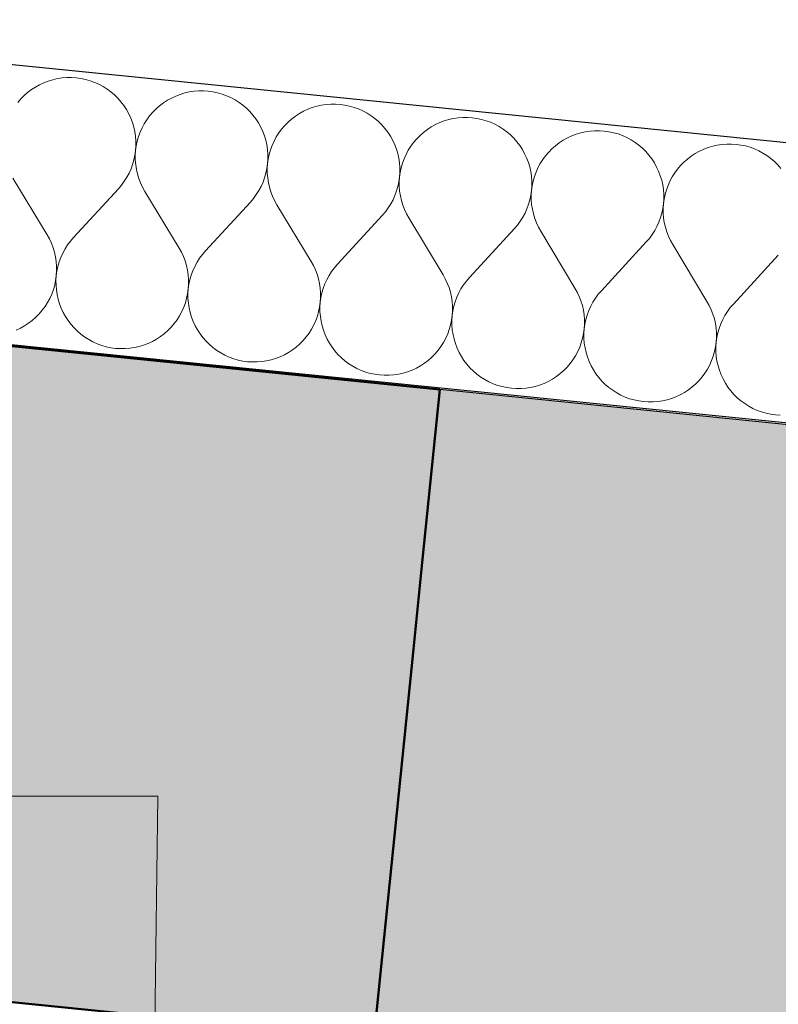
# Model space of a CAD drawing. Header units: millimetres. Extents: x -25972 to 4516, y -2839 to 20217.
# Tile 56 of 114: x -17946 to -17510, y 9391 to 9957. Entities that reach past the tile are written whole.
import ezdxf

# ---------------------------------------------------------------- set-up
doc = ezdxf.new("R2010")
doc.units = ezdxf.units.MM
doc.header["$MEASUREMENT"] = 0
doc.linetypes.add('Wipeout_Contour', pattern=[1000, 0, -1000])
for name, color, linetype in [('7._POHLED ZÁPADNÍ_1_3D prvky fasada nove', 7, 'Continuous'), ('7._POHLED ZÁPADNÍ_1_Konstrukce - nosné', 7, 'Continuous'), ('7._POHLED ZÁPADNÍ_1_Nové_3D prvky fasada nove', 7, 'Continuous'), ('7._POHLED ZÁPADNÍ_1_Nové_Konstrukce - nosné', 7, 'Continuous'), ('7._POHLED ZÁPADNÍ_1_Nové_Výplně – Řezové', 7, 'Continuous'), ('7._POHLED ZÁPADNÍ_1_TZB - kanalizace', 7, 'Continuous'), ('7._POHLED ZÁPADNÍ_1_Výplně – Řezové', 7, 'Continuous')]:
    doc.layers.add(name, color=color, linetype=linetype)

# ---------------------------------------------------------------- blocks, each defined once
blk = doc.blocks.new('*X37', base_point=(-26739.77, -6860.77))
at = {"layer": '7._POHLED ZÁPADNÍ_1_Nové_Výplně – Řezové', "color": 21, "linetype": 'Continuous', "lineweight": 20, "true_color": 0xffaaaa}
for p, q in [((-17924.23, 9923.21), (-17926.88, 9922.61)), ((-17921.54, 9923.61), (-17924.23, 9923.21)), ((-17918.82, 9923.83), (-17921.54, 9923.61)), ((-17916.1, 9923.84), (-17918.82, 9923.83)), ((-17913.39, 9923.67), (-17916.1, 9923.84)), ((-17910.69, 9923.3), (-17913.39, 9923.67)), ((-17908.03, 9922.74), (-17910.69, 9923.3)), ((-17936.88, 9918.39), (-17939.15, 9916.91)), ((-17934.5, 9919.71), (-17936.88, 9918.39)), ((-17932.03, 9920.86), (-17934.5, 9919.71)), ((-17929.49, 9921.83), (-17932.03, 9920.86)), ((-17926.88, 9922.61), (-17929.49, 9921.83)), ((-17905.42, 9921.99), (-17908.03, 9922.74)), ((-17902.86, 9921.05), (-17905.42, 9921.99)), ((-17900.38, 9919.94), (-17902.86, 9921.05)), ((-17897.98, 9918.65), (-17900.38, 9919.94)), ((-17895.69, 9917.19), (-17897.98, 9918.65)), ((-17943.36, 9913.47), (-17945.27, 9911.53)), ((-17941.32, 9915.26), (-17943.36, 9913.47)), ((-17939.15, 9916.91), (-17941.32, 9915.26)), ((-17893.5, 9915.58), (-17895.69, 9917.19)), ((-17891.43, 9913.81), (-17893.5, 9915.58)), ((-17889.49, 9911.9), (-17891.43, 9913.81)), ((-17887.7, 9909.85), (-17889.49, 9911.9)), ((-17858.69, 9912.07), (-17861.07, 9910.75)), ((-17856.22, 9913.21), (-17858.69, 9912.07)), ((-17853.68, 9914.18), (-17856.22, 9913.21)), ((-17851.08, 9914.96), (-17853.68, 9914.18)), ((-17848.42, 9915.56), (-17851.08, 9914.96)), ((-17845.73, 9915.97), (-17848.42, 9915.56)), ((-17843.02, 9916.18), (-17845.73, 9915.97)), ((-17840.3, 9916.2), (-17843.02, 9916.18)), ((-17837.58, 9916.02), (-17840.3, 9916.2)), ((-17834.89, 9915.65), (-17837.58, 9916.02)), ((-17832.23, 9915.09), (-17834.89, 9915.65)), ((-17829.61, 9914.34), (-17832.23, 9915.09)), ((-17827.06, 9913.41), (-17829.61, 9914.34)), ((-17824.57, 9912.29), (-17827.06, 9913.41)), ((-17822.18, 9911), (-17824.57, 9912.29)), ((-17945.27, 9911.53), (-17947.04, 9909.46)), ((-17886.06, 9907.69), (-17887.7, 9909.85)), ((-17884.57, 9905.41), (-17886.06, 9907.69)), ((-17865.51, 9907.61), (-17867.56, 9905.82)), ((-17863.35, 9909.26), (-17865.51, 9907.61)), ((-17861.07, 9910.75), (-17863.35, 9909.26)), ((-17819.88, 9909.55), (-17822.18, 9911)), ((-17817.69, 9907.93), (-17819.88, 9909.55)), ((-17815.62, 9906.16), (-17817.69, 9907.93)), ((-17813.69, 9904.25), (-17815.62, 9906.16)), ((-17777.88, 9906.53), (-17780.42, 9905.57)), ((-17775.27, 9907.32), (-17777.88, 9906.53)), ((-17772.62, 9907.91), (-17775.27, 9907.32)), ((-17769.93, 9908.32), (-17772.62, 9907.91)), ((-17767.21, 9908.53), (-17769.93, 9908.32)), ((-17764.49, 9908.55), (-17767.21, 9908.53)), ((-17761.78, 9908.37), (-17764.49, 9908.55)), ((-17759.08, 9908), (-17761.78, 9908.37)), ((-17756.42, 9907.44), (-17759.08, 9908)), ((-17753.81, 9906.69), (-17756.42, 9907.44)), ((-17751.25, 9905.76), (-17753.81, 9906.69)), ((-17883.25, 9903.03), (-17884.57, 9905.41)), ((-17882.11, 9900.56), (-17883.25, 9903.03)), ((-17881.14, 9898.02), (-17882.11, 9900.56)), ((-17871.24, 9901.81), (-17872.85, 9899.62)), ((-17869.47, 9903.88), (-17871.24, 9901.81)), ((-17867.56, 9905.82), (-17869.47, 9903.88)), ((-17811.89, 9902.2), (-17813.69, 9904.25)), ((-17810.25, 9900.04), (-17811.89, 9902.2)), ((-17787.54, 9901.61), (-17789.71, 9899.97)), ((-17785.26, 9903.1), (-17787.54, 9901.61)), ((-17782.89, 9904.42), (-17785.26, 9903.1)), ((-17780.42, 9905.57), (-17782.89, 9904.42)), ((-17748.77, 9904.64), (-17751.25, 9905.76)), ((-17746.37, 9903.35), (-17748.77, 9904.64)), ((-17744.07, 9901.9), (-17746.37, 9903.35)), ((-17741.89, 9900.28), (-17744.07, 9901.9)), ((-17694.12, 9900.67), (-17696.81, 9900.26)), ((-17691.41, 9900.88), (-17694.12, 9900.67)), ((-17688.69, 9900.9), (-17691.41, 9900.88)), ((-17685.97, 9900.72), (-17688.69, 9900.9)), ((-17683.28, 9900.35), (-17685.97, 9900.72)), ((-17880.36, 9895.41), (-17881.14, 9898.02)), ((-17879.77, 9892.75), (-17880.36, 9895.41)), ((-17875.59, 9894.93), (-17876.71, 9892.45)), ((-17874.31, 9897.33), (-17875.59, 9894.93)), ((-17872.85, 9899.62), (-17874.31, 9897.33)), ((-17808.77, 9897.76), (-17810.25, 9900.04)), ((-17807.45, 9895.38), (-17808.77, 9897.76)), ((-17806.3, 9892.91), (-17807.45, 9895.38)), ((-17793.66, 9896.23), (-17795.43, 9894.17)), ((-17791.75, 9898.17), (-17793.66, 9896.23)), ((-17789.71, 9899.97), (-17791.75, 9898.17)), ((-17739.82, 9898.51), (-17741.89, 9900.28)), ((-17737.88, 9896.6), (-17739.82, 9898.51)), ((-17736.09, 9894.56), (-17737.88, 9896.6)), ((-17709.46, 9895.45), (-17711.74, 9893.96)), ((-17707.08, 9896.77), (-17709.46, 9895.45)), ((-17704.61, 9897.92), (-17707.08, 9896.77)), ((-17702.07, 9898.88), (-17704.61, 9897.92)), ((-17699.46, 9899.67), (-17702.07, 9898.88)), ((-17696.81, 9900.26), (-17699.46, 9899.67)), ((-17680.62, 9899.79), (-17683.28, 9900.35)), ((-17678, 9899.04), (-17680.62, 9899.79)), ((-17675.44, 9898.11), (-17678, 9899.04)), ((-17672.96, 9897), (-17675.44, 9898.11)), ((-17670.57, 9895.71), (-17672.96, 9897)), ((-17668.27, 9894.25), (-17670.57, 9895.71)), ((-17879.36, 9890.06), (-17879.77, 9892.75)), ((-17879.15, 9887.35), (-17879.36, 9890.06)), ((-17877.64, 9889.89), (-17878.39, 9887.27)), ((-17876.71, 9892.45), (-17877.64, 9889.89)), ((-17805.34, 9890.37), (-17806.3, 9892.91)), ((-17804.55, 9887.76), (-17805.34, 9890.37)), ((-17798.5, 9889.68), (-17799.79, 9887.28)), ((-17797.05, 9891.98), (-17798.5, 9889.68)), ((-17795.43, 9894.17), (-17797.05, 9891.98)), ((-17734.45, 9892.39), (-17736.09, 9894.56)), ((-17732.96, 9890.11), (-17734.45, 9892.39)), ((-17731.64, 9887.73), (-17732.96, 9890.11)), ((-17715.95, 9890.52), (-17717.86, 9888.59)), ((-17713.9, 9892.32), (-17715.95, 9890.52)), ((-17711.74, 9893.96), (-17713.9, 9892.32)), ((-17666.08, 9892.63), (-17668.27, 9894.25)), ((-17664.01, 9890.87), (-17666.08, 9892.63)), ((-17662.08, 9888.95), (-17664.01, 9890.87)), ((-17628.81, 9890.27), (-17631.27, 9889.12)), ((-17626.26, 9891.24), (-17628.81, 9890.27)), ((-17623.66, 9892.02), (-17626.26, 9891.24)), ((-17621, 9892.62), (-17623.66, 9892.02)), ((-17618.31, 9893.02), (-17621, 9892.62)), ((-17615.6, 9893.23), (-17618.31, 9893.02)), ((-17612.88, 9893.25), (-17615.6, 9893.23)), ((-17610.17, 9893.08), (-17612.88, 9893.25)), ((-17607.47, 9892.71), (-17610.17, 9893.08)), ((-17604.81, 9892.15), (-17607.47, 9892.71)), ((-17602.19, 9891.4), (-17604.81, 9892.15)), ((-17599.64, 9890.46), (-17602.19, 9891.4)), ((-17597.16, 9889.35), (-17599.64, 9890.46)), ((-17594.76, 9888.06), (-17597.16, 9889.35)), ((-17879.31, 9881.92), (-17879.14, 9884.63)), ((-17878.95, 9884.61), (-17879.31, 9881.92)), ((-17879.14, 9884.63), (-17879.15, 9887.35)), ((-17878.39, 9887.27), (-17878.95, 9884.61)), ((-17803.96, 9885.11), (-17804.55, 9887.76)), ((-17803.56, 9882.42), (-17803.96, 9885.11)), ((-17800.9, 9884.8), (-17801.83, 9882.24)), ((-17799.79, 9887.28), (-17800.9, 9884.8)), ((-17730.5, 9885.26), (-17731.64, 9887.73)), ((-17729.53, 9882.72), (-17730.5, 9885.26)), ((-17721.24, 9884.33), (-17722.69, 9882.03)), ((-17719.62, 9886.52), (-17721.24, 9884.33)), ((-17717.86, 9888.59), (-17719.62, 9886.52)), ((-17660.28, 9886.91), (-17662.08, 9888.95)), ((-17658.64, 9884.74), (-17660.28, 9886.91)), ((-17657.15, 9882.46), (-17658.64, 9884.74)), ((-17638.1, 9884.67), (-17640.14, 9882.87)), ((-17635.93, 9886.32), (-17638.1, 9884.67)), ((-17633.65, 9887.8), (-17635.93, 9886.32)), ((-17631.27, 9889.12), (-17633.65, 9887.8)), ((-17592.46, 9886.6), (-17594.76, 9888.06)), ((-17590.28, 9884.99), (-17592.46, 9886.6)), ((-17588.21, 9883.22), (-17590.28, 9884.99)), ((-17550.46, 9883.59), (-17553, 9882.62)), ((-17547.85, 9884.37), (-17550.46, 9883.59)), ((-17545.2, 9884.97), (-17547.85, 9884.37)), ((-17542.51, 9885.37), (-17545.2, 9884.97)), ((-17539.8, 9885.59), (-17542.51, 9885.37)), ((-17537.08, 9885.6), (-17539.8, 9885.59)), ((-17534.36, 9885.43), (-17537.08, 9885.6)), ((-17531.67, 9885.06), (-17534.36, 9885.43)), ((-17529, 9884.5), (-17531.67, 9885.06)), ((-17526.39, 9883.75), (-17529, 9884.5)), ((-17523.83, 9882.81), (-17526.39, 9883.75)), ((-17880.25, 9876.56), (-17879.68, 9879.22)), ((-17879.68, 9879.22), (-17879.31, 9881.92)), ((-17879.31, 9881.92), (-17879.49, 9879.2)), ((-17879.49, 9879.2), (-17879.47, 9876.48)), ((-17803.35, 9879.7), (-17803.56, 9882.42)), ((-17803.33, 9876.98), (-17803.35, 9879.7)), ((-17802.58, 9879.63), (-17803.14, 9876.96)), ((-17801.83, 9882.24), (-17802.58, 9879.63)), ((-17728.75, 9880.11), (-17729.53, 9882.72)), ((-17728.15, 9877.46), (-17728.75, 9880.11)), ((-17723.98, 9879.63), (-17725.09, 9877.15)), ((-17722.69, 9882.03), (-17723.98, 9879.63)), ((-17655.84, 9880.08), (-17657.15, 9882.46)), ((-17654.69, 9877.61), (-17655.84, 9880.08)), ((-17643.82, 9878.87), (-17645.43, 9876.68)), ((-17642.05, 9880.94), (-17643.82, 9878.87)), ((-17640.14, 9882.87), (-17642.05, 9880.94)), ((-17586.27, 9881.31), (-17588.21, 9883.22)), ((-17584.48, 9879.26), (-17586.27, 9881.31)), ((-17582.83, 9877.09), (-17584.48, 9879.26)), ((-17560.13, 9878.67), (-17562.29, 9877.02)), ((-17557.85, 9880.15), (-17560.13, 9878.67)), ((-17555.47, 9881.47), (-17557.85, 9880.15)), ((-17553, 9882.62), (-17555.47, 9881.47)), ((-17521.35, 9881.7), (-17523.83, 9882.81)), ((-17518.96, 9880.41), (-17521.35, 9881.7)), ((-17516.66, 9878.95), (-17518.96, 9880.41)), ((-17514.47, 9877.34), (-17516.66, 9878.95)), ((-17881.93, 9871.39), (-17881, 9873.95)), ((-17881, 9873.95), (-17880.25, 9876.56)), ((-17879.47, 9876.48), (-17879.25, 9873.77)), ((-17879.25, 9873.77), (-17878.85, 9871.08)), ((-17803.88, 9871.57), (-17803.51, 9874.27)), ((-17803.51, 9874.27), (-17803.68, 9871.55)), ((-17803.51, 9874.27), (-17803.33, 9876.98)), ((-17803.14, 9876.96), (-17803.51, 9874.27)), ((-17727.75, 9874.77), (-17728.15, 9877.46)), ((-17727.54, 9872.06), (-17727.75, 9874.77)), ((-17726.03, 9874.59), (-17726.77, 9871.98)), ((-17725.09, 9877.15), (-17726.03, 9874.59)), ((-17653.72, 9875.07), (-17654.69, 9877.61)), ((-17652.94, 9872.47), (-17653.72, 9875.07)), ((-17652.35, 9869.81), (-17652.94, 9872.47)), ((-17646.89, 9874.38), (-17648.18, 9871.98)), ((-17645.43, 9876.68), (-17646.89, 9874.38)), ((-17581.35, 9874.81), (-17582.83, 9877.09)), ((-17580.03, 9872.43), (-17581.35, 9874.81)), ((-17578.89, 9869.97), (-17580.03, 9872.43)), ((-17566.25, 9873.29), (-17568.01, 9871.22)), ((-17564.34, 9875.23), (-17566.25, 9873.29)), ((-17562.29, 9877.02), (-17564.34, 9875.23)), ((-17512.4, 9875.57), (-17514.47, 9877.34)), ((-17510.47, 9873.66), (-17512.4, 9875.57)), ((-17508.67, 9871.61), (-17510.47, 9873.66)), ((-17885.8, 9864.22), (-17884.34, 9866.51)), ((-17884.34, 9866.51), (-17883.05, 9868.91)), ((-17883.05, 9868.91), (-17881.93, 9871.39)), ((-17878.85, 9871.08), (-17878.25, 9868.43)), ((-17878.25, 9868.43), (-17877.46, 9865.82)), ((-17805.19, 9866.3), (-17804.44, 9868.91)), ((-17804.44, 9868.91), (-17803.88, 9871.57)), ((-17803.68, 9871.55), (-17803.66, 9868.83)), ((-17803.66, 9868.83), (-17803.45, 9866.12)), ((-17728.07, 9863.93), (-17727.7, 9866.62)), ((-17727.7, 9866.62), (-17727.88, 9863.91)), ((-17727.7, 9866.62), (-17727.52, 9869.34)), ((-17727.33, 9869.32), (-17727.7, 9866.62)), ((-17727.52, 9869.34), (-17727.54, 9872.06)), ((-17726.77, 9871.98), (-17727.33, 9869.32)), ((-17651.94, 9867.12), (-17652.35, 9869.81)), ((-17651.73, 9864.41), (-17651.94, 9867.12)), ((-17650.22, 9866.95), (-17650.97, 9864.33)), ((-17649.29, 9869.5), (-17650.22, 9866.95)), ((-17648.18, 9871.98), (-17649.29, 9869.5)), ((-17577.92, 9867.42), (-17578.89, 9869.97)), ((-17577.14, 9864.82), (-17577.92, 9867.42)), ((-17571.08, 9866.73), (-17572.37, 9864.34)), ((-17569.63, 9869.03), (-17571.08, 9866.73)), ((-17568.01, 9871.22), (-17569.63, 9869.03)), ((-17930.15, 9833.47), (-17949.83, 9866.08)), ((-17889.19, 9859.96), (-17887.42, 9862.03)), ((-17887.42, 9862.03), (-17885.8, 9864.22)), ((-17877.46, 9865.82), (-17876.49, 9863.28)), ((-17876.49, 9863.28), (-17875.35, 9860.81)), ((-17808.53, 9858.87), (-17807.24, 9861.26)), ((-17807.24, 9861.26), (-17806.13, 9863.74)), ((-17806.13, 9863.74), (-17805.19, 9866.3)), ((-17803.45, 9866.12), (-17803.04, 9863.43)), ((-17803.04, 9863.43), (-17802.44, 9860.78)), ((-17729.39, 9858.65), (-17728.64, 9861.26)), ((-17728.64, 9861.26), (-17728.07, 9863.93)), ((-17727.88, 9863.91), (-17727.86, 9861.19)), ((-17727.86, 9861.19), (-17727.64, 9858.47)), ((-17651.9, 9858.97), (-17651.72, 9861.69)), ((-17651.53, 9861.67), (-17651.9, 9858.97)), ((-17651.72, 9861.69), (-17651.73, 9864.41)), ((-17650.97, 9864.33), (-17651.53, 9861.67)), ((-17576.54, 9862.16), (-17577.14, 9864.82)), ((-17576.14, 9859.47), (-17576.54, 9862.16)), ((-17573.48, 9861.85), (-17574.42, 9859.3)), ((-17572.37, 9864.34), (-17573.48, 9861.85)), ((-17914.99, 9831.94), (-17889.19, 9859.96)), ((-17875.35, 9860.81), (-17874.02, 9858.43)), ((-17854.34, 9825.82), (-17874.02, 9858.43)), ((-17811.61, 9854.38), (-17809.99, 9856.57)), ((-17809.99, 9856.57), (-17808.53, 9858.87)), ((-17802.44, 9860.78), (-17801.66, 9858.17)), ((-17801.66, 9858.17), (-17800.69, 9855.63)), ((-17800.69, 9855.63), (-17799.54, 9853.16)), ((-17731.44, 9853.61), (-17730.32, 9856.09)), ((-17730.32, 9856.09), (-17729.39, 9858.65)), ((-17727.64, 9858.47), (-17727.24, 9855.78)), ((-17727.24, 9855.78), (-17726.64, 9853.13)), ((-17652.83, 9853.62), (-17652.27, 9856.28)), ((-17652.27, 9856.28), (-17651.9, 9858.97)), ((-17651.9, 9858.97), (-17652.07, 9856.26)), ((-17652.07, 9856.26), (-17652.05, 9853.54)), ((-17575.93, 9856.76), (-17576.14, 9859.47)), ((-17575.91, 9854.04), (-17575.93, 9856.76)), ((-17575.16, 9856.68), (-17575.72, 9854.02)), ((-17574.42, 9859.3), (-17575.16, 9856.68)), ((-17839.18, 9824.29), (-17813.38, 9852.32)), ((-17813.38, 9852.32), (-17811.61, 9854.38)), ((-17799.54, 9853.16), (-17798.22, 9850.79)), ((-17778.54, 9818.17), (-17798.22, 9850.79)), ((-17734.19, 9848.92), (-17732.73, 9851.22)), ((-17732.73, 9851.22), (-17731.44, 9853.61)), ((-17726.64, 9853.13), (-17725.85, 9850.52)), ((-17725.85, 9850.52), (-17724.88, 9847.98)), ((-17654.52, 9848.45), (-17653.58, 9851)), ((-17653.58, 9851), (-17652.83, 9853.62)), ((-17652.05, 9853.54), (-17651.84, 9850.83)), ((-17651.84, 9850.83), (-17651.43, 9848.14)), ((-17576.46, 9848.63), (-17576.09, 9851.32)), ((-17576.09, 9851.32), (-17576.27, 9848.61)), ((-17576.09, 9851.32), (-17575.91, 9854.04)), ((-17575.72, 9854.02), (-17576.09, 9851.32)), ((-17763.38, 9816.64), (-17737.57, 9844.67)), ((-17737.57, 9844.67), (-17735.8, 9846.73)), ((-17735.8, 9846.73), (-17734.19, 9848.92)), ((-17724.88, 9847.98), (-17723.73, 9845.52)), ((-17723.73, 9845.52), (-17722.41, 9843.14)), ((-17656.92, 9843.57), (-17655.63, 9845.97)), ((-17655.63, 9845.97), (-17654.52, 9848.45)), ((-17651.43, 9848.14), (-17650.83, 9845.48)), ((-17650.83, 9845.48), (-17650.05, 9842.88)), ((-17577.78, 9843.35), (-17577.02, 9845.97)), ((-17577.02, 9845.97), (-17576.46, 9848.63)), ((-17576.27, 9848.61), (-17576.25, 9845.89)), ((-17576.25, 9845.89), (-17576.03, 9843.18)), ((-17702.73, 9810.52), (-17722.41, 9843.14)), ((-17661.77, 9837.02), (-17660, 9839.09)), ((-17660, 9839.09), (-17658.38, 9841.27)), ((-17658.38, 9841.27), (-17656.92, 9843.57)), ((-17650.05, 9842.88), (-17649.08, 9840.33)), ((-17649.08, 9840.33), (-17647.93, 9837.87)), ((-17581.12, 9835.92), (-17579.83, 9838.32)), ((-17579.83, 9838.32), (-17578.71, 9840.8)), ((-17578.71, 9840.8), (-17577.78, 9843.35)), ((-17576.03, 9843.18), (-17575.62, 9840.49)), ((-17575.62, 9840.49), (-17575.03, 9837.83)), ((-17928.83, 9831.09), (-17930.15, 9833.47)), ((-17687.57, 9808.99), (-17661.77, 9837.02)), ((-17647.93, 9837.87), (-17646.61, 9835.49)), ((-17626.93, 9802.87), (-17646.61, 9835.49)), ((-17584.19, 9831.44), (-17582.58, 9833.63)), ((-17582.58, 9833.63), (-17581.12, 9835.92)), ((-17575.03, 9837.83), (-17574.24, 9835.23)), ((-17574.24, 9835.23), (-17573.27, 9832.69)), ((-17573.27, 9832.69), (-17572.12, 9830.22)), ((-17927.68, 9828.62), (-17928.83, 9831.09)), ((-17926.71, 9826.08), (-17927.68, 9828.62)), ((-17918.37, 9827.68), (-17919.83, 9825.39)), ((-17916.76, 9829.87), (-17918.37, 9827.68)), ((-17914.99, 9831.94), (-17916.76, 9829.87)), ((-17611.76, 9801.34), (-17585.96, 9829.37)), ((-17585.96, 9829.37), (-17584.19, 9831.44)), ((-17572.12, 9830.22), (-17570.8, 9827.84)), ((-17551.12, 9795.23), (-17570.8, 9827.84)), ((-17925.92, 9823.48), (-17926.71, 9826.08)), ((-17925.32, 9820.82), (-17925.92, 9823.48)), ((-17921.12, 9822.99), (-17922.24, 9820.51)), ((-17919.83, 9825.39), (-17921.12, 9822.99)), ((-17853.02, 9823.44), (-17854.34, 9825.82)), ((-17851.87, 9820.97), (-17853.02, 9823.44)), ((-17840.95, 9822.22), (-17842.57, 9820.03)), ((-17839.18, 9824.29), (-17840.95, 9822.22)), ((-17535.96, 9793.7), (-17510.16, 9821.72)), ((-17924.92, 9818.13), (-17925.32, 9820.82)), ((-17924.7, 9815.42), (-17924.92, 9818.13)), ((-17923.17, 9817.96), (-17923.93, 9815.34)), ((-17922.24, 9820.51), (-17923.17, 9817.96)), ((-17850.9, 9818.43), (-17851.87, 9820.97)), ((-17850.12, 9815.83), (-17850.9, 9818.43)), ((-17849.52, 9813.17), (-17850.12, 9815.83)), ((-17844.03, 9817.74), (-17845.32, 9815.34)), ((-17842.57, 9820.03), (-17844.03, 9817.74)), ((-17777.21, 9815.79), (-17778.54, 9818.17)), ((-17776.07, 9813.33), (-17777.21, 9815.79)), ((-17763.38, 9816.64), (-17765.15, 9814.57)), ((-17925.23, 9807.29), (-17924.86, 9809.98)), ((-17924.86, 9809.98), (-17925.04, 9807.27)), ((-17924.86, 9809.98), (-17924.68, 9812.7)), ((-17924.49, 9812.68), (-17924.86, 9809.98)), ((-17924.68, 9812.7), (-17924.7, 9815.42)), ((-17923.93, 9815.34), (-17924.49, 9812.68)), ((-17849.11, 9810.48), (-17849.52, 9813.17)), ((-17848.9, 9807.77), (-17849.11, 9810.48)), ((-17847.37, 9810.31), (-17848.12, 9807.69)), ((-17846.43, 9812.86), (-17847.37, 9810.31)), ((-17845.32, 9815.34), (-17846.43, 9812.86)), ((-17775.1, 9810.78), (-17776.07, 9813.33)), ((-17774.31, 9808.18), (-17775.1, 9810.78)), ((-17768.22, 9810.09), (-17769.51, 9807.69)), ((-17766.76, 9812.39), (-17768.22, 9810.09)), ((-17765.15, 9814.57), (-17766.76, 9812.39)), ((-17701.41, 9808.14), (-17702.73, 9810.52)), ((-17926.53, 9802.01), (-17925.79, 9804.63)), ((-17925.79, 9804.63), (-17925.23, 9807.29)), ((-17925.04, 9807.27), (-17925.02, 9804.55)), ((-17925.02, 9804.55), (-17924.81, 9801.84)), ((-17849.05, 9802.34), (-17848.88, 9805.05)), ((-17848.68, 9805.03), (-17849.05, 9802.34)), ((-17848.88, 9805.05), (-17848.9, 9807.77)), ((-17848.12, 9807.69), (-17848.68, 9805.03)), ((-17773.71, 9805.53), (-17774.31, 9808.18)), ((-17773.31, 9802.84), (-17773.71, 9805.53)), ((-17770.63, 9805.21), (-17771.56, 9802.66)), ((-17769.51, 9807.69), (-17770.63, 9805.21)), ((-17700.26, 9805.68), (-17701.41, 9808.14)), ((-17699.29, 9803.14), (-17700.26, 9805.68)), ((-17690.96, 9804.74), (-17692.42, 9802.44)), ((-17689.34, 9806.93), (-17690.96, 9804.74)), ((-17687.57, 9808.99), (-17689.34, 9806.93)), ((-17928.58, 9796.97), (-17927.47, 9799.45)), ((-17927.47, 9799.45), (-17926.53, 9802.01)), ((-17924.81, 9801.84), (-17924.41, 9799.15)), ((-17924.41, 9799.15), (-17923.81, 9796.49)), ((-17849.98, 9796.98), (-17849.42, 9799.64)), ((-17849.42, 9799.64), (-17849.05, 9802.34)), ((-17849.05, 9802.34), (-17849.23, 9799.62)), ((-17849.23, 9799.62), (-17849.22, 9796.9)), ((-17773.09, 9800.12), (-17773.31, 9802.84)), ((-17773.07, 9797.4), (-17773.09, 9800.12)), ((-17772.31, 9800.04), (-17772.88, 9797.38)), ((-17771.56, 9802.66), (-17772.31, 9800.04)), ((-17698.51, 9800.53), (-17699.29, 9803.14)), ((-17697.91, 9797.88), (-17698.51, 9800.53)), ((-17693.71, 9800.05), (-17694.82, 9797.57)), ((-17692.42, 9802.44), (-17693.71, 9800.05)), ((-17625.6, 9800.5), (-17626.93, 9802.87)), ((-17624.46, 9798.03), (-17625.6, 9800.5)), ((-17613.53, 9799.28), (-17615.15, 9797.09)), ((-17611.76, 9801.34), (-17613.53, 9799.28)), ((-17931.32, 9792.28), (-17929.87, 9794.57)), ((-17929.87, 9794.57), (-17928.58, 9796.97)), ((-17923.81, 9796.49), (-17923.03, 9793.89)), ((-17923.03, 9793.89), (-17922.06, 9791.34)), ((-17851.66, 9791.81), (-17850.73, 9794.36)), ((-17850.73, 9794.36), (-17849.98, 9796.98)), ((-17849.22, 9796.9), (-17849, 9794.19)), ((-17849, 9794.19), (-17848.6, 9791.5)), ((-17773.62, 9791.99), (-17773.25, 9794.69)), ((-17773.25, 9794.69), (-17773.43, 9791.97)), ((-17773.25, 9794.69), (-17773.07, 9797.4)), ((-17772.88, 9797.38), (-17773.25, 9794.69)), ((-17697.5, 9795.19), (-17697.91, 9797.88)), ((-17697.29, 9792.47), (-17697.5, 9795.19)), ((-17695.76, 9795.01), (-17696.51, 9792.4)), ((-17694.82, 9797.57), (-17695.76, 9795.01)), ((-17623.49, 9795.49), (-17624.46, 9798.03)), ((-17622.7, 9792.88), (-17623.49, 9795.49)), ((-17616.61, 9794.79), (-17617.9, 9792.4)), ((-17615.15, 9797.09), (-17616.61, 9794.79)), ((-17549.8, 9792.85), (-17551.12, 9795.23)), ((-17535.96, 9793.7), (-17537.73, 9791.63)), ((-17936.61, 9786.08), (-17934.7, 9788.02)), ((-17934.7, 9788.02), (-17932.94, 9790.09)), ((-17932.94, 9790.09), (-17931.32, 9792.28)), ((-17922.06, 9791.34), (-17920.92, 9788.87)), ((-17920.92, 9788.87), (-17919.6, 9786.49)), ((-17854.06, 9786.93), (-17852.77, 9789.32)), ((-17852.77, 9789.32), (-17851.66, 9791.81)), ((-17848.6, 9791.5), (-17848.01, 9788.84)), ((-17848.01, 9788.84), (-17847.22, 9786.24)), ((-17774.92, 9786.71), (-17774.17, 9789.33)), ((-17774.17, 9789.33), (-17773.62, 9791.99)), ((-17773.43, 9791.97), (-17773.41, 9789.25)), ((-17773.41, 9789.25), (-17773.2, 9786.54)), ((-17697.44, 9787.04), (-17697.27, 9789.75)), ((-17697.07, 9789.73), (-17697.44, 9787.04)), ((-17697.27, 9789.75), (-17697.29, 9792.47)), ((-17696.51, 9792.4), (-17697.07, 9789.73)), ((-17622.1, 9790.23), (-17622.7, 9792.88)), ((-17621.7, 9787.54), (-17622.1, 9790.23)), ((-17621.48, 9784.83), (-17621.7, 9787.54)), ((-17619.95, 9787.36), (-17620.7, 9784.75)), ((-17619.02, 9789.92), (-17619.95, 9787.36)), ((-17617.9, 9792.4), (-17619.02, 9789.92)), ((-17548.65, 9790.38), (-17549.8, 9792.85)), ((-17547.68, 9787.84), (-17548.65, 9790.38)), ((-17546.89, 9785.24), (-17547.68, 9787.84)), ((-17539.35, 9789.44), (-17540.8, 9787.15)), ((-17537.73, 9791.63), (-17539.35, 9789.44)), ((-17943.1, 9781.15), (-17940.82, 9782.64)), ((-17940.82, 9782.64), (-17938.66, 9784.29)), ((-17938.66, 9784.29), (-17936.61, 9786.08)), ((-17919.6, 9786.49), (-17918.12, 9784.22)), ((-17918.12, 9784.22), (-17916.47, 9782.05)), ((-17916.47, 9782.05), (-17914.68, 9780)), ((-17858.9, 9780.37), (-17857.13, 9782.44)), ((-17857.13, 9782.44), (-17855.52, 9784.63)), ((-17855.52, 9784.63), (-17854.06, 9786.93)), ((-17847.22, 9786.24), (-17846.26, 9783.69)), ((-17846.26, 9783.69), (-17845.11, 9781.23)), ((-17778.26, 9779.28), (-17776.97, 9781.68)), ((-17776.97, 9781.68), (-17775.86, 9784.16)), ((-17775.86, 9784.16), (-17774.92, 9786.71)), ((-17773.2, 9786.54), (-17772.8, 9783.85)), ((-17772.8, 9783.85), (-17772.2, 9781.19)), ((-17699.12, 9779.07), (-17698.37, 9781.68)), ((-17698.37, 9781.68), (-17697.81, 9784.34)), ((-17697.81, 9784.34), (-17697.44, 9787.04)), ((-17697.44, 9787.04), (-17697.62, 9784.32)), ((-17697.62, 9784.32), (-17697.6, 9781.6)), ((-17621.64, 9779.39), (-17621.46, 9782.11)), ((-17621.27, 9782.09), (-17621.64, 9779.39)), ((-17621.46, 9782.11), (-17621.48, 9784.83)), ((-17620.7, 9784.75), (-17621.27, 9782.09)), ((-17546.3, 9782.58), (-17546.89, 9785.24)), ((-17545.89, 9779.89), (-17546.3, 9782.58)), ((-17543.21, 9782.27), (-17544.15, 9779.72)), ((-17542.09, 9784.75), (-17543.21, 9782.27)), ((-17540.8, 9787.15), (-17542.09, 9784.75)), ((-17947.95, 9778.69), (-17945.48, 9779.83)), ((-17945.48, 9779.83), (-17943.1, 9781.15)), ((-17914.68, 9780), (-17912.74, 9778.09)), ((-17912.74, 9778.09), (-17910.67, 9776.32)), ((-17910.67, 9776.32), (-17908.49, 9774.71)), ((-17865.02, 9774.99), (-17862.85, 9776.64)), ((-17862.85, 9776.64), (-17860.81, 9778.43)), ((-17860.81, 9778.43), (-17858.9, 9780.37)), ((-17845.11, 9781.23), (-17843.79, 9778.85)), ((-17843.79, 9778.85), (-17842.31, 9776.57)), ((-17842.31, 9776.57), (-17840.67, 9774.4)), ((-17781.32, 9774.79), (-17779.71, 9776.98)), ((-17779.71, 9776.98), (-17778.26, 9779.28)), ((-17772.2, 9781.19), (-17771.42, 9778.59)), ((-17771.42, 9778.59), (-17770.45, 9776.05)), ((-17770.45, 9776.05), (-17769.31, 9773.58)), ((-17701.16, 9774.03), (-17700.05, 9776.51)), ((-17700.05, 9776.51), (-17699.12, 9779.07)), ((-17697.6, 9781.6), (-17697.39, 9778.89)), ((-17697.39, 9778.89), (-17696.99, 9776.2)), ((-17696.99, 9776.2), (-17696.4, 9773.55)), ((-17622.56, 9774.03), (-17622, 9776.7)), ((-17622, 9776.7), (-17621.64, 9779.39)), ((-17621.64, 9779.39), (-17621.81, 9776.68)), ((-17621.81, 9776.68), (-17621.8, 9773.96)), ((-17545.68, 9777.18), (-17545.89, 9779.89)), ((-17545.66, 9774.46), (-17545.68, 9777.18)), ((-17544.9, 9777.1), (-17545.46, 9774.44)), ((-17544.15, 9779.72), (-17544.9, 9777.1)), ((-17908.49, 9774.71), (-17906.19, 9773.25)), ((-17906.19, 9773.25), (-17903.79, 9771.96)), ((-17903.79, 9771.96), (-17901.31, 9770.85)), ((-17901.31, 9770.85), (-17898.76, 9769.91)), ((-17874.69, 9770.07), (-17872.14, 9771.04)), ((-17872.14, 9771.04), (-17869.68, 9772.19)), ((-17869.68, 9772.19), (-17867.3, 9773.51)), ((-17867.3, 9773.51), (-17865.02, 9774.99)), ((-17840.67, 9774.4), (-17838.87, 9772.35)), ((-17838.87, 9772.35), (-17836.94, 9770.44)), ((-17836.94, 9770.44), (-17834.87, 9768.67)), ((-17787.05, 9768.99), (-17785, 9770.79)), ((-17785, 9770.79), (-17783.09, 9772.72)), ((-17783.09, 9772.72), (-17781.32, 9774.79)), ((-17769.31, 9773.58), (-17767.99, 9771.2)), ((-17767.99, 9771.2), (-17766.5, 9768.92)), ((-17703.9, 9769.33), (-17702.45, 9771.63)), ((-17702.45, 9771.63), (-17701.16, 9774.03)), ((-17696.4, 9773.55), (-17695.61, 9770.94)), ((-17695.61, 9770.94), (-17694.65, 9768.4)), ((-17624.24, 9768.86), (-17623.31, 9771.42)), ((-17623.31, 9771.42), (-17622.56, 9774.03)), ((-17621.8, 9773.96), (-17621.59, 9771.24)), ((-17621.59, 9771.24), (-17621.18, 9768.55)), ((-17546.2, 9769.05), (-17545.83, 9771.74)), ((-17545.83, 9771.74), (-17546.01, 9769.03)), ((-17545.83, 9771.74), (-17545.66, 9774.46)), ((-17545.46, 9774.44), (-17545.83, 9771.74)), ((-17898.76, 9769.91), (-17896.14, 9769.16)), ((-17896.14, 9769.16), (-17893.48, 9768.6)), ((-17893.48, 9768.6), (-17890.78, 9768.23)), ((-17890.78, 9768.23), (-17888.07, 9768.06)), ((-17888.07, 9768.06), (-17885.35, 9768.07)), ((-17885.35, 9768.07), (-17882.64, 9768.29)), ((-17882.64, 9768.29), (-17879.94, 9768.69)), ((-17879.94, 9768.69), (-17877.29, 9769.29)), ((-17877.29, 9769.29), (-17874.69, 9770.07)), ((-17834.87, 9768.67), (-17832.68, 9767.06)), ((-17832.68, 9767.06), (-17830.38, 9765.6)), ((-17830.38, 9765.6), (-17827.99, 9764.31)), ((-17793.87, 9764.54), (-17791.49, 9765.86)), ((-17791.49, 9765.86), (-17789.21, 9767.34)), ((-17789.21, 9767.34), (-17787.05, 9768.99)), ((-17766.5, 9768.92), (-17764.86, 9766.75)), ((-17764.86, 9766.75), (-17763.07, 9764.71)), ((-17763.07, 9764.71), (-17761.13, 9762.79)), ((-17709.2, 9763.14), (-17707.29, 9765.07)), ((-17707.29, 9765.07), (-17705.52, 9767.14)), ((-17705.52, 9767.14), (-17703.9, 9769.33)), ((-17694.65, 9768.4), (-17693.5, 9765.93)), ((-17693.5, 9765.93), (-17692.18, 9763.55)), ((-17626.64, 9763.98), (-17625.36, 9766.38)), ((-17625.36, 9766.38), (-17624.24, 9768.86)), ((-17621.18, 9768.55), (-17620.59, 9765.9)), ((-17620.59, 9765.9), (-17619.81, 9763.29)), ((-17547.51, 9763.77), (-17546.76, 9766.39)), ((-17546.76, 9766.39), (-17546.2, 9769.05)), ((-17546.01, 9769.03), (-17545.99, 9766.31)), ((-17545.99, 9766.31), (-17545.78, 9763.6)), ((-17827.99, 9764.31), (-17825.5, 9763.2)), ((-17825.5, 9763.2), (-17822.95, 9762.26)), ((-17822.95, 9762.26), (-17820.33, 9761.52)), ((-17820.33, 9761.52), (-17817.67, 9760.95)), ((-17817.67, 9760.95), (-17814.98, 9760.58)), ((-17814.98, 9760.58), (-17812.26, 9760.41)), ((-17812.26, 9760.41), (-17809.54, 9760.43)), ((-17809.54, 9760.43), (-17806.83, 9760.64)), ((-17806.83, 9760.64), (-17804.14, 9761.04)), ((-17804.14, 9761.04), (-17801.48, 9761.64)), ((-17801.48, 9761.64), (-17798.88, 9762.42)), ((-17798.88, 9762.42), (-17796.34, 9763.39)), ((-17796.34, 9763.39), (-17793.87, 9764.54)), ((-17761.13, 9762.79), (-17759.06, 9761.03)), ((-17759.06, 9761.03), (-17756.87, 9759.41)), ((-17756.87, 9759.41), (-17754.58, 9757.95)), ((-17715.69, 9758.21), (-17713.41, 9759.7)), ((-17713.41, 9759.7), (-17711.24, 9761.34)), ((-17711.24, 9761.34), (-17709.2, 9763.14)), ((-17692.18, 9763.55), (-17690.7, 9761.27)), ((-17690.7, 9761.27), (-17689.05, 9759.1)), ((-17689.05, 9759.1), (-17687.26, 9757.06)), ((-17631.48, 9757.43), (-17629.71, 9759.49)), ((-17629.71, 9759.49), (-17628.1, 9761.68)), ((-17628.1, 9761.68), (-17626.64, 9763.98)), ((-17619.81, 9763.29), (-17618.84, 9760.75)), ((-17618.84, 9760.75), (-17617.7, 9758.28)), ((-17549.55, 9758.73), (-17548.44, 9761.21)), ((-17548.44, 9761.21), (-17547.51, 9763.77)), ((-17545.78, 9763.6), (-17545.38, 9760.91)), ((-17545.38, 9760.91), (-17544.78, 9758.25)), ((-17754.58, 9757.95), (-17752.18, 9756.67)), ((-17752.18, 9756.67), (-17749.7, 9755.55)), ((-17749.7, 9755.55), (-17747.14, 9754.62)), ((-17747.14, 9754.62), (-17744.53, 9753.87)), ((-17744.53, 9753.87), (-17741.87, 9753.31)), ((-17731.02, 9752.99), (-17728.33, 9753.4)), ((-17728.33, 9753.4), (-17725.68, 9753.99)), ((-17725.68, 9753.99), (-17723.07, 9754.78)), ((-17723.07, 9754.78), (-17720.53, 9755.74)), ((-17720.53, 9755.74), (-17718.06, 9756.89)), ((-17718.06, 9756.89), (-17715.69, 9758.21)), ((-17687.26, 9757.06), (-17685.32, 9755.15)), ((-17685.32, 9755.15), (-17683.26, 9753.38)), ((-17683.26, 9753.38), (-17681.07, 9751.76)), ((-17637.6, 9752.05), (-17635.43, 9753.69)), ((-17635.43, 9753.69), (-17633.39, 9755.49)), ((-17633.39, 9755.49), (-17631.48, 9757.43)), ((-17617.7, 9758.28), (-17616.38, 9755.9)), ((-17616.38, 9755.9), (-17614.89, 9753.62)), ((-17614.89, 9753.62), (-17613.25, 9751.46)), ((-17553.91, 9751.85), (-17552.29, 9754.04)), ((-17552.29, 9754.04), (-17550.84, 9756.33)), ((-17550.84, 9756.33), (-17549.55, 9758.73)), ((-17544.78, 9758.25), (-17544, 9755.65)), ((-17544, 9755.65), (-17543.04, 9753.1)), ((-17741.87, 9753.31), (-17739.17, 9752.94)), ((-17739.17, 9752.94), (-17736.46, 9752.76)), ((-17736.46, 9752.76), (-17733.74, 9752.78)), ((-17733.74, 9752.78), (-17731.02, 9752.99)), ((-17681.07, 9751.76), (-17678.77, 9750.31)), ((-17678.77, 9750.31), (-17676.38, 9749.02)), ((-17676.38, 9749.02), (-17673.89, 9747.9)), ((-17673.89, 9747.9), (-17671.34, 9746.97)), ((-17647.27, 9747.13), (-17644.73, 9748.1)), ((-17644.73, 9748.1), (-17642.26, 9749.24)), ((-17642.26, 9749.24), (-17639.88, 9750.56)), ((-17639.88, 9750.56), (-17637.6, 9752.05)), ((-17613.25, 9751.46), (-17611.45, 9749.41)), ((-17611.45, 9749.41), (-17609.52, 9747.5)), ((-17559.63, 9746.05), (-17557.59, 9747.84)), ((-17557.59, 9747.84), (-17555.68, 9749.78)), ((-17555.68, 9749.78), (-17553.91, 9751.85)), ((-17543.04, 9753.1), (-17541.89, 9750.63)), ((-17541.89, 9750.63), (-17540.57, 9748.25)), ((-17540.57, 9748.25), (-17539.09, 9745.98)), ((-17671.34, 9746.97), (-17668.72, 9746.22)), ((-17668.72, 9746.22), (-17666.06, 9745.66)), ((-17666.06, 9745.66), (-17663.37, 9745.29)), ((-17663.37, 9745.29), (-17660.65, 9745.11)), ((-17660.65, 9745.11), (-17657.93, 9745.13)), ((-17657.93, 9745.13), (-17655.22, 9745.34)), ((-17655.22, 9745.34), (-17652.53, 9745.75)), ((-17652.53, 9745.75), (-17649.87, 9746.34)), ((-17649.87, 9746.34), (-17647.27, 9747.13)), ((-17609.52, 9747.5), (-17607.45, 9745.73)), ((-17607.45, 9745.73), (-17605.26, 9744.11)), ((-17605.26, 9744.11), (-17602.97, 9742.66)), ((-17602.97, 9742.66), (-17600.57, 9741.37)), ((-17566.45, 9741.59), (-17564.07, 9742.91)), ((-17564.07, 9742.91), (-17561.8, 9744.4)), ((-17561.8, 9744.4), (-17559.63, 9746.05)), ((-17539.09, 9745.98), (-17537.44, 9743.81)), ((-17537.44, 9743.81), (-17535.65, 9741.76)), ((-17600.57, 9741.37), (-17598.09, 9740.25)), ((-17598.09, 9740.25), (-17595.53, 9739.32)), ((-17595.53, 9739.32), (-17592.92, 9738.57)), ((-17592.92, 9738.57), (-17590.26, 9738.01)), ((-17590.26, 9738.01), (-17587.56, 9737.64)), ((-17587.56, 9737.64), (-17584.85, 9737.46)), ((-17584.85, 9737.46), (-17582.12, 9737.48)), ((-17582.12, 9737.48), (-17579.41, 9737.69)), ((-17579.41, 9737.69), (-17576.72, 9738.1)), ((-17576.72, 9738.1), (-17574.07, 9738.7)), ((-17574.07, 9738.7), (-17571.46, 9739.48)), ((-17571.46, 9739.48), (-17568.92, 9740.45)), ((-17568.92, 9740.45), (-17566.45, 9741.59)), ((-17535.65, 9741.76), (-17533.71, 9739.85)), ((-17533.71, 9739.85), (-17531.65, 9738.08)), ((-17531.65, 9738.08), (-17529.46, 9736.47)), ((-17529.46, 9736.47), (-17527.16, 9735.01)), ((-17527.16, 9735.01), (-17524.76, 9733.72)), ((-17524.76, 9733.72), (-17522.28, 9732.61)), ((-17522.28, 9732.61), (-17519.73, 9731.67)), ((-17519.73, 9731.67), (-17517.11, 9730.92)), ((-17517.11, 9730.92), (-17514.45, 9730.36)), ((-17514.45, 9730.36), (-17511.75, 9729.99)), ((-17511.75, 9729.99), (-17509.04, 9729.82))]:
    blk.add_line(p, q, dxfattribs=at)

msp = doc.modelspace()

# ---------------------------------------------------------------- linework, layer by layer
at = {"layer": '7._POHLED ZÁPADNÍ_1_Konstrukce - nosné', "color": 7, "linetype": 'Continuous', "lineweight": 50}
for p, q in [((-17714.73, 9645.12), (-17719.77, 9595.37)), ((-17719.77, 9595.37), (-17742.45, 9371.52))]:
    msp.add_line(p, q, dxfattribs=at)
at = {"layer": '7._POHLED ZÁPADNÍ_1_Konstrukce - nosné', "color": 7, "linetype": 'Continuous', "lineweight": 50, "flags": 128}
msp.add_lwpolyline([(-18254.49, 9423.39), (-17742.45, 9371.52)], dxfattribs=at)
at = {"layer": '7._POHLED ZÁPADNÍ_1_TZB - kanalizace', "color": 21, "linetype": 'Continuous', "lineweight": 13, "true_color": 0xff9955}
for p in [(-19793.15, 9510.99), (-17900.75, 6887.62)]:
    msp.add_line(p, (-17866.5, 9510.99), dxfattribs=at)

# ---------------------------------------------------------------- wipeouts: each hides what was drawn before it
at = {"color": 254, "linetype": 'Wipeout_Contour', "lineweight": 0, "ltscale": 120455.95835}
msp.add_wipeout([(-18216.58, 9857.58), (-18222.6, 9797.88), (-16829.98, 9657.38), (-16823.96, 9717.08), (-16813.92, 9816.57), (-18206.54, 9957.07)], dxfattribs=at).dxf.layer = '7._POHLED ZÁPADNÍ_1_Nové_Výplně – Řezové'

# ---------------------------------------------------------------- next in the draw order: hatches: boundary and pattern name
at = {"layer": '7._POHLED ZÁPADNÍ_1_Nové_Výplně – Řezové', "linetype": 'Continuous', "lineweight": 0, "true_color": 0xf2b2b2}
msp.add_hatch(color=9, dxfattribs=at).paths.add_polyline_path([(-17704.65, 9744.61), (-17742.45, 9371.52), (-17145.5, 9311.05), (-17107.71, 9684.14)])
at = {"layer": '7._POHLED ZÁPADNÍ_1_Výplně – Řezové', "linetype": 'Continuous', "lineweight": 13}
msp.add_hatch(color=254, dxfattribs=at).paths.add_polyline_path([(-18254.49, 9423.39), (-17742.45, 9371.52), (-17704.65, 9744.61), (-18216.69, 9796.48)])

# ---------------------------------------------------------------- next in the draw order: linework, layer by layer
at = {"layer": '7._POHLED ZÁPADNÍ_1_Konstrukce - nosné', "color": 7, "linetype": 'Continuous', "lineweight": 50}
msp.add_line((-17704.65, 9744.61), (-17714.73, 9645.12), dxfattribs=at)
at = {"layer": '7._POHLED ZÁPADNÍ_1_Konstrukce - nosné', "color": 7, "linetype": 'Continuous', "lineweight": 50, "flags": 128}
msp.add_lwpolyline([(-17704.65, 9744.61), (-18216.69, 9796.48)], dxfattribs=at)
at = {"layer": '7._POHLED ZÁPADNÍ_1_Nové_3D prvky fasada nove', "color": 1, "linetype": 'Continuous', "lineweight": 25, "flags": 128}
msp.add_lwpolyline([(-17107.71, 9684.14), (-17704.65, 9744.61)], dxfattribs=at)
at = {"layer": '7._POHLED ZÁPADNÍ_1_Nové_Konstrukce - nosné', "color": 1, "linetype": 'Continuous', "lineweight": 25, "flags": 128}
for points in [[(-16813.92, 9816.57), (-18206.54, 9957.07)], [(-18222.6, 9797.88), (-16829.98, 9657.38)]]:
    msp.add_lwpolyline(points, dxfattribs=at)

# ---------------------------------------------------------------- next in the draw order: block references
at = {"layer": '7._POHLED ZÁPADNÍ_1_3D prvky fasada nove', "color": 9, "linetype": 'Continuous', "lineweight": 13}
msp.add_blockref('*X37', (-26739.77, -6860.77), dxfattribs=at)

doc.saveas('drawing.dxf')
